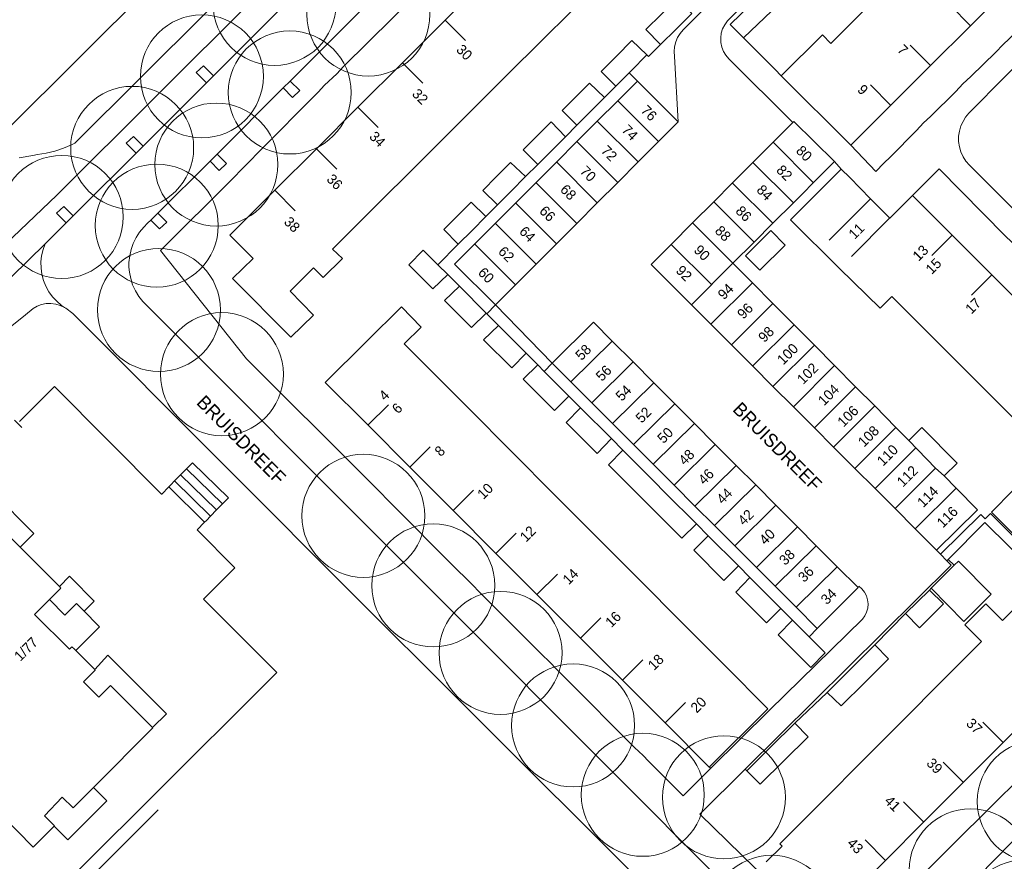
# Model space of a CAD drawing. Header units: metres. Extents: x 134994 to 136506, y 457393 to 459006.
# Tile 130 of 171: x 136176 to 136278, y 457998 to 458085. Entities that reach past the tile are written whole.
import ezdxf
from ezdxf.enums import TextEntityAlignment as Align

# ---------------------------------------------------------------- set-up
doc = ezdxf.new("R2010")
doc.units = ezdxf.units.M
for name, color, linetype, lineweight in [('B-WE-GR-BOOM-S', 250, 'Continuous', 13), ('B-WE-GW_TALUDLIJNEN', 251, 'Continuous', 5), ('B-WE-KG_BEBOUWING', 251, 'Continuous', 20), ('B-WE-KG_BEBOUWING TUSSENMUUR', 251, 'Continuous', 5), ('B-WE-KG_HUISNR', 251, 'Continuous', 5), ('B-WE-KG_ONDERGROND_REST', 251, 'Continuous', 5), ('B-WE-KG_STRAATNAAM', 251, 'Continuous', 5)]:
    doc.layers.add(name, color=color, linetype=linetype, lineweight=lineweight)
doc.styles.add('Styledgn000', font='dgn000.shx')

# ---------------------------------------------------------------- blocks, each defined once
blk = doc.blocks.new('SGR-BOOM_02')
blk.add_circle((0, 0), 6.4)

msp = doc.modelspace()

# ---------------------------------------------------------------- linework, layer by layer
at = {"layer": 'B-WE-GW_TALUDLIJNEN', "flags": 128}
msp.add_lwpolyline([(136267.67, 458193.65), (136285.64, 458176.43), (136256.68, 458147.33), (136181.34, 458072.36), (136180.98, 458072.18), (136180.13, 458071.82), (136179.25, 458071.53), (136178.35, 458071.32), (136177.43, 458071.19), (136176.96, 458071.09), (136175.52, 458070.84)], dxfattribs=at)
at = {"layer": 'B-WE-KG_BEBOUWING'}
msp.add_lwpolyline([(136282.83, 458092.86), (136278.62, 458088.66), (136274.54, 458084.58), (136270.35, 458080.4), (136266.32, 458076.37), (136262.09, 458072.15), (136254.85, 458079.38), (136259.12, 458083.64), (136260.01, 458082.74), (136264.05, 458086.78), (136268.25, 458090.97), (136272.35, 458095.06), (136276.49, 458099.19)], close=True, dxfattribs=at)
at = {"layer": 'B-WE-KG_BEBOUWING', "flags": 128}
for points in [[(136253.92, 458089.02), (136249.54, 458084.69), (136250.93, 458083.3), (136255.33, 458087.55), (136257.69, 458089.83), (136256.23, 458091.3)], [(136242.37, 458085.78), (136244, 458087.37), (136245.53, 458085.85), (136243.9, 458084.23), (136242.27, 458082.61), (136240.75, 458084.18)], [(136237.7, 458081.42), (136239.3, 458083.03), (136240.86, 458081.55), (136239.22, 458079.9), (136239.01, 458079.69), (136237.62, 458078.3), (136236.09, 458079.8)], [(136242.08, 458072.52), (136244.13, 458074.57), (136239.87, 458078.82), (136237.83, 458076.77), (136235.7, 458074.65), (136233.58, 458072.52), (136231.45, 458070.39), (136229.33, 458068.26), (136227.2, 458066.13), (136225.08, 458064), (136222.95, 458061.87), (136220.85, 458059.77), (136225.11, 458055.53), (136227.2, 458057.62), (136229.33, 458059.75), (136231.45, 458061.88), (136233.58, 458064.01), (136235.7, 458066.14), (136237.83, 458068.27), (136239.95, 458070.4)], [(136233.47, 458077.17), (136232.05, 458075.75), (136233.57, 458074.23), (136234.99, 458075.66), (136236.44, 458077.11), (136234.89, 458078.6)], [(136229.43, 458073.11), (136227.98, 458071.66), (136229.5, 458070.15), (136230.95, 458071.6), (136232.38, 458073.03), (136230.88, 458074.57)], [(136268.79, 458032.21), (136270.99, 458030.01), (136275.28, 458034.2), (136273.04, 458036.46), (136271.79, 458037.73), (136273.14, 458039.07), (136269.48, 458042.76), (136268.12, 458041.42), (136266.78, 458042.78), (136264.57, 458045.01), (136262.58, 458047.01), (136260.4, 458049.22), (136258.29, 458051.35), (136257.1, 458052.55), (136256.17, 458053.46), (136253.95, 458055.68), (136251.84, 458057.82), (136249.8, 458059.86), (136252.01, 458062.06), (136253.96, 458064.02), (136256.11, 458066.15), (136257.06, 458067.1), (136258.21, 458068.25), (136260.4, 458070.45), (136256.14, 458074.6), (136256.04, 458074.5), (136253.99, 458072.45), (136251.9, 458070.36), (136249.75, 458068.2), (136247.81, 458066.26), (136245.61, 458064.05), (136243.39, 458061.83), (136241.3, 458059.74), (136245.49, 458055.55), (136247.53, 458053.51), (136249.65, 458051.39), (136251.87, 458049.16), (136253.98, 458047.05), (136256.1, 458044.93), (136258.29, 458042.73), (136260.29, 458040.73), (136262.51, 458038.51), (136264.6, 458036.41), (136266.68, 458034.33)], [(136225.22, 458068.88), (136223.77, 458067.42), (136225.3, 458065.93), (136226.73, 458067.37), (136228.24, 458068.89), (136226.67, 458070.34)], [(136268.51, 458066.92), (136272.7, 458062.73), (136276.8, 458058.63), (136280.99, 458054.43), (136284.97, 458050.46), (136289.16, 458046.26), (136293.35, 458042.07), (136297.34, 458038.08), (136301.55, 458033.86), (136295.23, 458027.54), (136291.01, 458031.76), (136287.06, 458035.7), (136282.83, 458039.93), (136278.61, 458044.15), (136274.7, 458048.06), (136270.44, 458052.31), (136266.36, 458056.39), (136265.15, 458055.18), (136260.9, 458059.31), (136255.8, 458064.37), (136261.07, 458069.66), (136261.97, 458068.77), (136264.13, 458066.58), (136266.15, 458064.54)], [(136221.14, 458064.79), (136219.72, 458063.36), (136221.23, 458061.85), (136222.66, 458063.28), (136224.08, 458064.71), (136222.57, 458066.22)], [(136220.13, 458058.68), (136218.59, 458057.19), (136216.08, 458059.7), (136217.58, 458061.21), (136219.09, 458059.71)], [(136224.12, 458054.68), (136222.61, 458053.16), (136219.81, 458055.97), (136221.34, 458057.47)], [(136244.47, 458022.52), (136248.89, 458018.08), (136253.46, 458013.5), (136247.34, 458007.44), (136242.75, 458012.03), (136238.31, 458016.48), (136233.96, 458020.84), (136229.41, 458025.4), (136225.07, 458029.74), (136220.69, 458034.14), (136216.2, 458038.64), (136211.84, 458043), (136207.39, 458047.46), (136211.69, 458051.73), (136215.31, 458055.32), (136217.38, 458053.22), (136215.61, 458051.49), (136218.04, 458049.05), (136222.28, 458044.79), (136226.85, 458040.21), (136231.26, 458035.78), (136235.63, 458031.4), (136240.09, 458026.91)], [(136228.3, 458050.5), (136226.79, 458048.97), (136223.86, 458051.91), (136225.41, 458053.39)], [(136260.67, 458028.28), (136262.83, 458026.12), (136258.57, 458021.87), (136256.39, 458024.06), (136254.2, 458026.25), (136252.25, 458028.21), (136250, 458030.46), (136247.89, 458032.57), (136245.85, 458034.6), (136243.68, 458036.78), (136241.5, 458038.96), (136239.47, 458040.99), (136237.29, 458043.18), (136235.12, 458045.35), (136232.93, 458047.54), (136231.01, 458049.46), (136235.29, 458053.72), (136237.23, 458051.77), (136239.42, 458049.59), (136241.58, 458047.41), (136243.76, 458045.23), (136245.8, 458043.19), (136247.97, 458041.01), (136250.15, 458038.83), (136252.18, 458036.79), (136254.29, 458034.68), (136256.53, 458032.43), (136258.49, 458030.47)], [(136229.51, 458049.29), (136230.18, 458048.61), (136232.74, 458046.04), (136231.23, 458044.53), (136227.97, 458047.79)], [(136237.17, 458041.61), (136235.67, 458040.08), (136232.46, 458043.3), (136233.96, 458044.83)], [(136246.02, 458032.74), (136244.48, 458031.26), (136241.31, 458034.43), (136240.07, 458035.68), (136236.85, 458038.9), (136238.36, 458040.41), (136241.56, 458037.21), (136242.81, 458035.95)], [(136280.85, 458029.88), (136278.35, 458032.33), (136276.71, 458033.95), (136278.99, 458036.26), (136283.12, 458032.18), (136282.22, 458031.27), (136284.73, 458028.79), (136283.36, 458027.43)], [(136250.39, 458028.36), (136248.88, 458026.85), (136245.73, 458030), (136247.25, 458031.51)], [(136270.44, 458026.04), (136272.85, 458028.43), (136273.29, 458028.86), (136276.69, 458025.43), (136273.83, 458022.6)], [(136254.81, 458023.93), (136253.3, 458022.43), (136250.1, 458025.63), (136251.58, 458027.17)], [(136267.78, 458023.4), (136270.26, 458025.84), (136271.73, 458024.43), (136269.23, 458021.93)], [(136257.74, 458021), (136259.42, 458019.32), (136257.91, 458017.81), (136254.53, 458021.2), (136256.02, 458022.73)], [(136262.11, 458017.68), (136264.57, 458020.14), (136266, 458018.69), (136263.54, 458016.25), (136261.07, 458013.81), (136259.63, 458015.2)], [(136253.76, 458009.54), (136256.25, 458012.02), (136257.64, 458010.58), (136255.14, 458008.12), (136252.64, 458005.67), (136251.26, 458007.05)]]:
    msp.add_lwpolyline(points, close=True, dxfattribs=at)
for points in [[(136224.28, 458089.57), (136219.86, 458085.16), (136215.42, 458080.71), (136210.89, 458076.19), (136206.48, 458071.78), (136202.14, 458067.45), (136197.45, 458062.77), (136199.88, 458060.34), (136197.74, 458058.28), (136203.81, 458052.16), (136206.15, 458054.47), (136203.75, 458056.96), (136206.17, 458059.37), (136207.17, 458058.37), (136209.18, 458060.35), (136208.14, 458061.34), (136212.49, 458065.67), (136216.99, 458070.15), (136221.49, 458074.64), (136225.88, 458079), (136230.39, 458083.49), (136234.61, 458087.7)], [(136251.12, 458060.64), (136253.76, 458063.26), (136255.26, 458061.75), (136252.61, 458059.13), (136251.12, 458060.64)], [(136171.4, 458034.56), (136175.62, 458030.33), (136179.71, 458026.23)], [(136182.28, 458023.65), (136181.49, 458024.45), (136180.28, 458023.25), (136178.67, 458024.87), (136179.87, 458026.07), (136179.71, 458026.23), (136180.77, 458027.29), (136180.95, 458027.12), (136183.35, 458024.71), (136182.28, 458023.65), (136183.74, 458022.18), (136183.89, 458022.03), (136181.42, 458019.56), (136181.25, 458019.73), (136181.02, 458019.96), (136180.77, 458019.69), (136177.14, 458023.33), (136178.67, 458024.87)], [(136253.27, 457997.57), (136254.94, 457999.22), (136254.7, 457999.46), (136259.33, 458004.1), (136263.27, 458008.04), (136267.53, 458012.32), (136271.56, 458016.36), (136275.69, 458020.51), (136273.95, 458022.25), (136276.12, 458024.43), (136277.87, 458022.69), (136279.83, 458024.66), (136279.91, 458024.57), (136281.94, 458026.61), (136287.41, 458021.15), (136285.36, 458019.12), (136286.2, 458018.27), (136282.07, 458014.13), (136277.9, 458009.95), (136273.84, 458005.89), (136269.69, 458001.74), (136265.69, 457997.73), (136261.39, 457993.43)], [(136181.42, 458019.56), (136183.39, 458017.58), (136183.44, 458017.52), (136182.21, 458016.32), (136183.83, 458014.71), (136185.04, 458015.93), (136189.4, 458011.56), (136189.44, 458011.52), (136183.26, 458005.32), (136181.14, 458003.19), (136180, 458004.32), (136178.18, 458002.36), (136179.21, 458001.33), (136179.16, 458001.28), (136176.99, 457999.11), (136168.78, 458007.46)], [(136189.4, 458011.56), (136190.87, 458012.96), (136184.74, 458019.07), (136183.39, 458017.58)], [(136179.16, 458001.28), (136180.59, 457999.87), (136184.65, 458003.93), (136183.26, 458005.32)]]:
    msp.add_lwpolyline(points, dxfattribs=at)
at = {"layer": 'B-WE-KG_BEBOUWING'}
msp.add_lwpolyline([(136171.4, 458034.56), (136172.83, 458035.98), (136177.05, 458031.75), (136175.62, 458030.33)], dxfattribs=at)
at = {"layer": 'B-WE-KG_BEBOUWING TUSSENMUUR'}
for p, q in [((136274.54, 458084.58), (136272.42, 458086.7)), ((136274.54, 458084.58), (136272.42, 458086.7)), ((136274.54, 458084.58), (136272.42, 458086.7)), ((136219.86, 458085.16), (136221.98, 458083.03)), ((136219.86, 458085.16), (136221.98, 458083.03)), ((136219.86, 458085.16), (136221.98, 458083.03)), ((136270.39, 458080.43), (136268.27, 458082.56)), ((136270.39, 458080.43), (136268.27, 458082.56)), ((136270.39, 458080.43), (136268.27, 458082.56)), ((136215.42, 458080.71), (136217.54, 458078.59)), ((136215.42, 458080.71), (136217.54, 458078.59)), ((136215.42, 458080.71), (136217.54, 458078.59)), ((136266.24, 458076.29), (136264.12, 458078.42)), ((136266.24, 458076.29), (136264.12, 458078.42)), ((136266.24, 458076.29), (136264.12, 458078.42)), ((136237.83, 458076.77), (136242.08, 458072.52)), ((136237.83, 458076.77), (136242.08, 458072.52)), ((136237.83, 458076.77), (136242.08, 458072.52)), ((136210.78, 458076.09), (136212.9, 458073.97)), ((136210.78, 458076.09), (136212.9, 458073.97)), ((136210.78, 458076.09), (136212.9, 458073.97)), ((136235.7, 458074.65), (136239.95, 458070.4)), ((136235.7, 458074.65), (136239.95, 458070.4)), ((136235.7, 458074.65), (136239.95, 458070.4)), ((136233.58, 458072.52), (136237.83, 458068.27)), ((136233.58, 458072.52), (136237.83, 458068.27)), ((136233.58, 458072.52), (136237.83, 458068.27)), ((136206.48, 458071.78), (136208.6, 458069.66)), ((136206.48, 458071.78), (136208.6, 458069.66)), ((136206.48, 458071.78), (136208.6, 458069.66)), ((136253.99, 458072.45), (136258.2, 458068.24)), ((136253.99, 458072.45), (136258.2, 458068.24)), ((136253.99, 458072.45), (136258.2, 458068.24)), ((136231.47, 458070.37), (136235.66, 458066.18)), ((136231.47, 458070.37), (136235.66, 458066.18)), ((136231.47, 458070.37), (136235.66, 458066.18)), ((136251.9, 458070.36), (136256.1, 458066.16)), ((136251.9, 458070.36), (136256.1, 458066.16)), ((136251.9, 458070.36), (136256.1, 458066.16)), ((136202.14, 458067.45), (136204.26, 458065.33)), ((136202.14, 458067.45), (136204.26, 458065.33)), ((136202.14, 458067.45), (136204.26, 458065.33)), ((136229.34, 458068.24), (136233.58, 458064.01)), ((136229.34, 458068.24), (136233.58, 458064.01)), ((136229.34, 458068.24), (136233.58, 458064.01)), ((136249.76, 458068.2), (136253.96, 458064.02)), ((136249.76, 458068.2), (136253.96, 458064.02)), ((136249.76, 458068.2), (136253.96, 458064.02)), ((136259.83, 458062.26), (136264.13, 458066.58)), ((136259.83, 458062.26), (136264.13, 458066.58)), ((136259.83, 458062.26), (136264.13, 458066.58)), ((136227.21, 458066.11), (136231.45, 458061.88)), ((136227.21, 458066.11), (136231.45, 458061.88)), ((136227.21, 458066.11), (136231.45, 458061.88)), ((136247.81, 458066.26), (136252.01, 458062.06)), ((136247.81, 458066.26), (136252.01, 458062.06)), ((136247.81, 458066.26), (136252.01, 458062.06)), ((136266.12, 458064.57), (136262.17, 458060.58)), ((136266.12, 458064.57), (136262.17, 458060.58)), ((136266.12, 458064.57), (136262.17, 458060.58)), ((136225.09, 458063.99), (136229.33, 458059.75)), ((136225.09, 458063.99), (136229.33, 458059.75)), ((136225.09, 458063.99), (136229.33, 458059.75)), ((136245.61, 458064.05), (136249.8, 458059.86)), ((136245.61, 458064.05), (136249.8, 458059.86)), ((136245.61, 458064.05), (136249.8, 458059.86)), ((136272.64, 458062.79), (136270.52, 458060.67)), ((136272.64, 458062.79), (136270.52, 458060.67)), ((136272.64, 458062.79), (136270.52, 458060.67)), ((136222.96, 458061.86), (136227.2, 458057.62)), ((136222.96, 458061.86), (136227.2, 458057.62)), ((136222.96, 458061.86), (136227.2, 458057.62)), ((136243.4, 458061.83), (136247.58, 458057.64)), ((136243.4, 458061.83), (136247.58, 458057.64)), ((136243.4, 458061.83), (136247.58, 458057.64)), ((136249.8, 458059.86), (136245.49, 458055.55)), ((136249.8, 458059.86), (136245.49, 458055.55)), ((136249.8, 458059.86), (136245.49, 458055.55)), ((136276.77, 458058.66), (136274.65, 458056.54)), ((136276.77, 458058.66), (136274.65, 458056.54)), ((136276.77, 458058.66), (136274.65, 458056.54)), ((136247.53, 458053.51), (136251.84, 458057.82)), ((136247.53, 458053.51), (136251.84, 458057.82)), ((136247.53, 458053.51), (136251.84, 458057.82)), ((136249.65, 458051.39), (136253.95, 458055.68)), ((136249.65, 458051.39), (136253.95, 458055.68)), ((136249.65, 458051.39), (136253.95, 458055.68)), ((136251.86, 458049.16), (136256.17, 458053.46)), ((136251.86, 458049.16), (136256.17, 458053.46)), ((136251.86, 458049.16), (136256.17, 458053.46)), ((136232.93, 458047.54), (136237.23, 458051.77)), ((136232.93, 458047.54), (136237.23, 458051.77)), ((136232.93, 458047.54), (136237.23, 458051.77)), ((136253.98, 458047.05), (136258.29, 458051.35)), ((136253.98, 458047.05), (136258.29, 458051.35)), ((136253.98, 458047.05), (136258.29, 458051.35)), ((136235.12, 458045.35), (136239.42, 458049.59)), ((136235.12, 458045.35), (136239.42, 458049.59)), ((136235.12, 458045.35), (136239.42, 458049.59)), ((136256.1, 458044.93), (136260.4, 458049.22)), ((136256.1, 458044.93), (136260.4, 458049.22)), ((136256.1, 458044.93), (136260.4, 458049.22)), ((136237.29, 458043.18), (136241.58, 458047.41)), ((136237.29, 458043.18), (136241.58, 458047.41)), ((136237.29, 458043.18), (136241.58, 458047.41)), ((136258.29, 458042.73), (136262.58, 458047.01)), ((136258.29, 458042.73), (136262.58, 458047.01)), ((136258.29, 458042.73), (136262.58, 458047.01)), ((136211.83, 458043.01), (136213.95, 458045.13)), ((136211.83, 458043.01), (136213.95, 458045.13)), ((136211.83, 458043.01), (136213.95, 458045.13)), ((136239.47, 458040.99), (136243.76, 458045.23)), ((136239.47, 458040.99), (136243.76, 458045.23)), ((136239.47, 458040.99), (136243.76, 458045.23)), ((136260.29, 458040.73), (136264.57, 458045.01)), ((136260.29, 458040.73), (136264.57, 458045.01)), ((136260.29, 458040.73), (136264.57, 458045.01)), ((136241.5, 458038.96), (136245.8, 458043.19)), ((136241.5, 458038.96), (136245.8, 458043.19)), ((136241.5, 458038.96), (136245.8, 458043.19)), ((136262.51, 458038.51), (136266.78, 458042.78)), ((136262.51, 458038.51), (136266.78, 458042.78)), ((136262.51, 458038.51), (136266.78, 458042.78)), ((136216.2, 458038.64), (136218.32, 458040.76)), ((136216.2, 458038.64), (136218.32, 458040.76)), ((136216.2, 458038.64), (136218.32, 458040.76)), ((136243.68, 458036.78), (136247.97, 458041.01)), ((136243.68, 458036.78), (136247.97, 458041.01)), ((136243.68, 458036.78), (136247.97, 458041.01)), ((136264.6, 458036.41), (136268.86, 458040.66)), ((136264.6, 458036.41), (136268.86, 458040.66)), ((136264.6, 458036.41), (136268.86, 458040.66)), ((136245.85, 458034.6), (136250.15, 458038.83)), ((136245.85, 458034.6), (136250.15, 458038.83)), ((136245.85, 458034.6), (136250.15, 458038.83)), ((136266.68, 458034.33), (136270.89, 458038.53)), ((136266.68, 458034.33), (136270.89, 458038.53)), ((136266.68, 458034.33), (136270.89, 458038.53)), ((136247.89, 458032.57), (136252.18, 458036.79)), ((136247.89, 458032.57), (136252.18, 458036.79)), ((136247.89, 458032.57), (136252.18, 458036.79)), ((136220.71, 458034.12), (136222.83, 458036.24)), ((136220.71, 458034.12), (136222.83, 458036.24)), ((136220.71, 458034.12), (136222.83, 458036.24)), ((136268.79, 458032.21), (136273.04, 458036.46)), ((136268.79, 458032.21), (136273.04, 458036.46)), ((136268.79, 458032.21), (136273.04, 458036.46)), ((136250, 458030.46), (136254.29, 458034.68)), ((136250, 458030.46), (136254.29, 458034.68)), ((136250, 458030.46), (136254.29, 458034.68)), ((136225.14, 458029.67), (136227.27, 458031.79)), ((136225.14, 458029.67), (136227.27, 458031.79)), ((136225.14, 458029.67), (136227.27, 458031.79)), ((136252.25, 458028.21), (136256.53, 458032.43)), ((136252.25, 458028.21), (136256.53, 458032.43)), ((136252.25, 458028.21), (136256.53, 458032.43)), ((136254.2, 458026.25), (136258.49, 458030.47)), ((136254.2, 458026.25), (136258.49, 458030.47)), ((136254.2, 458026.25), (136258.49, 458030.47)), ((136229.41, 458025.4), (136231.54, 458027.52)), ((136229.41, 458025.4), (136231.54, 458027.52)), ((136229.41, 458025.4), (136231.54, 458027.52)), ((136256.39, 458024.06), (136260.67, 458028.28)), ((136256.39, 458024.06), (136260.67, 458028.28)), ((136256.39, 458024.06), (136260.67, 458028.28)), ((136233.96, 458020.84), (136236.08, 458022.96)), ((136233.96, 458020.84), (136236.08, 458022.96)), ((136233.96, 458020.84), (136236.08, 458022.96)), ((136238.31, 458016.48), (136240.44, 458018.6)), ((136238.31, 458016.48), (136240.44, 458018.6)), ((136238.31, 458016.48), (136240.44, 458018.6)), ((136242.75, 458012.03), (136244.87, 458014.15)), ((136242.75, 458012.03), (136244.87, 458014.15)), ((136242.75, 458012.03), (136244.87, 458014.15)), ((136277.94, 458009.98), (136275.82, 458012.1)), ((136277.94, 458009.98), (136275.82, 458012.1)), ((136277.94, 458009.98), (136275.82, 458012.1)), ((136273.8, 458005.84), (136271.68, 458007.96)), ((136273.8, 458005.84), (136271.68, 458007.96)), ((136273.8, 458005.84), (136271.68, 458007.96)), ((136269.67, 458001.69), (136267.55, 458003.81)), ((136269.67, 458001.69), (136267.55, 458003.81)), ((136269.67, 458001.69), (136267.55, 458003.81)), ((136265.69, 457997.73), (136263.57, 457999.86)), ((136265.69, 457997.73), (136263.57, 457999.86)), ((136265.69, 457997.73), (136263.57, 457999.86))]:
    msp.add_line(p, q, dxfattribs=at)
at = {"layer": 'B-WE-KG_BEBOUWING TUSSENMUUR', "flags": 128}
msp.add_lwpolyline([(136271.78, 458037.73), (136270.89, 458038.53), (136268.12, 458041.42)], dxfattribs=at)
msp.add_lwpolyline([(136271.78, 458037.73), (136270.89, 458038.53), (136268.12, 458041.42)], dxfattribs=at)
msp.add_lwpolyline([(136271.78, 458037.73), (136270.89, 458038.53), (136268.12, 458041.42)], dxfattribs=at)
at = {"layer": 'B-WE-KG_ONDERGROND_REST'}
for p, q in [((136236.01, 458123.36), (136179.45, 458066.93)), ((136193.96, 458079.71), (136194.71, 458080.41)), ((136195.04, 458078.64), (136193.96, 458079.71)), ((136194.71, 458080.41), (136195.76, 458079.37)), ((136239.87, 458078.82), (136239.01, 458079.69)), ((136203.72, 458078.82), (136204.73, 458077.82)), ((136203.98, 458077.12), (136203, 458078.1)), ((136204.73, 458077.82), (136203.98, 458077.12)), ((136236.44, 458077.11), (136237.62, 458078.3)), ((136232.38, 458073.03), (136233.57, 458074.23)), ((136186.68, 458072.35), (136187.43, 458073.05)), ((136187.7, 458071.33), (136186.68, 458072.35)), ((136196.36, 458069.53), (136195.39, 458070.5)), ((136196.12, 458071.22), (136197.11, 458070.23)), ((136197.11, 458070.23), (136196.36, 458069.53)), ((136228.24, 458068.89), (136229.5, 458070.15)), ((136261.07, 458069.66), (136260.4, 458070.45)), ((136179.45, 458066.93), (136172.5, 458060.33)), ((136179.42, 458065.07), (136180.18, 458065.77)), ((136180.18, 458065.77), (136181.15, 458064.79)), ((136224.08, 458064.71), (136225.3, 458065.93)), ((136180.43, 458064.07), (136179.42, 458065.07)), ((136190.14, 458063.44), (136189.23, 458064.34)), ((136190.89, 458064.14), (136190.14, 458063.44)), ((136219.09, 458059.71), (136221.23, 458061.85)), ((136221.34, 458057.47), (136220.13, 458058.68)), ((136180.26, 458055.27), (136180.39, 458055.19)), ((136225.11, 458055.53), (136224.2, 458054.6)), ((136231.01, 458049.46), (136225.11, 458055.53)), ((136229.51, 458049.29), (136228.3, 458050.5)), ((136231.01, 458049.46), (136230.18, 458048.61)), ((136233.96, 458044.83), (136232.74, 458046.04)), ((136175.81, 458042.78), (136175.04, 458043.54)), ((136238.36, 458040.41), (136237.17, 458041.61)), ((136193.56, 458039.11), (136197.31, 458035.45)), ((136196.07, 458034.19), (136192.33, 458037.84)), ((136196.69, 458034.82), (136192.95, 458038.48)), ((136195.45, 458033.55), (136191.71, 458037.21)), ((136191.09, 458036.58), (136194.83, 458032.92)), ((136247.25, 458031.51), (136246.02, 458032.74)), ((136194.05, 458032.12), (136197.98, 458028.18)), ((136271.4, 458029.58), (136272.07, 458028.9)), ((136197.98, 458028.18), (136194.71, 458024.92)), ((136251.58, 458027.17), (136250.39, 458028.36)), ((136270.26, 458025.84), (136270.44, 458026.04)), ((136256.02, 458022.73), (136254.81, 458023.93)), ((136267.78, 458023.4), (136264.57, 458020.14)), ((136258.57, 458021.87), (136257.74, 458021)), ((136224.32, 458011.4), (136220.09, 458015.61)), ((136259.63, 458015.2), (136256.25, 458012.02)), ((136247.53, 458007.34), (136247.34, 458007.44)), ((136251.26, 458007.05), (136251.1, 458007.22)), ((136189.98, 458002.98), (136176.92, 457989.94)), ((136241.69, 458002.52), (136244.06, 458000.13))]:
    msp.add_line(p, q, dxfattribs=at)
at = {"layer": 'B-WE-KG_ONDERGROND_REST', "flags": 128}
for points in [[(136162.84, 458077.31), (136172.24, 458073.34), (136172.62, 458073.24), (136173.01, 458073.22), (136173.4, 458073.28), (136173.77, 458073.42), (136174.1, 458073.63), (136174.23, 458073.74), (136256.56, 458155.72), (136278.29, 458177.65)], [(136267.76, 458107.94), (136268.08, 458107.66), (136244.65, 458084.16), (136244.32, 458083.78), (136244.05, 458083.35), (136243.86, 458082.89), (136243.74, 458082.39), (136243.69, 458081.89), (136243.73, 458081.38), (136244.13, 458074.57)], [(136270.26, 458105.35), (136269.91, 458105.75), (136249.48, 458085.32), (136249.24, 458085.07), (136248.96, 458084.68), (136248.74, 458084.25), (136248.6, 458083.79), (136248.54, 458083.31), (136248.55, 458082.83), (136248.65, 458082.36), (136248.82, 458081.91), (136249.06, 458081.5), (136249.37, 458081.13), (136256.04, 458074.5)], [(136262.09, 458072.15), (136264.68, 458069.42), (136265.52, 458070.28), (136266.2, 458070.93), (136268.93, 458073.68), (136269.64, 458074.48), (136270.39, 458075.13), (136273.01, 458077.73), (136273.74, 458078.53), (136274.56, 458079.29), (136277.17, 458081.82), (136277.91, 458082.59), (136278.6, 458083.25), (136285.57, 458090.11), (136282.83, 458092.86)], [(136247.53, 458007.34), (136244.63, 458004.46), (136241.04, 458008.04), (136240.47, 458008.63), (136239.58, 458009.49), (136232.44, 458016.61), (136231.27, 458017.8), (136230.92, 458018.19), (136229.72, 458019.36), (136223.65, 458025.43), (136222.51, 458026.62), (136222.16, 458026.94), (136220.98, 458028.09), (136214.17, 458034.93), (136212.82, 458036.33), (136205.92, 458043.21), (136204.81, 458044.29), (136199.2, 458049.92), (136190.25, 458061.19), (136197.81, 458068.72), (136198.73, 458069.68), (136199.51, 458070.45), (136200.44, 458071.42), (136206.66, 458077.66), (136207.32, 458078.39), (136208.58, 458079.58), (136209.3, 458080.34), (136216.97, 458087.96)], [(136307.4, 458037.04), (136274.42, 458070.06), (136274.06, 458070.48), (136273.76, 458070.94), (136273.53, 458071.45), (136273.38, 458071.98), (136273.3, 458072.52), (136273.3, 458073.08), (136273.38, 458073.62), (136273.54, 458074.15), (136273.76, 458074.61), (136274.03, 458075.06), (136274.37, 458075.47), (136285.92, 458087.12)], [(136195.76, 458079.37), (136202.56, 458086.16)], [(136203.72, 458078.82), (136211.12, 458086.21)], [(136250.93, 458083.3), (136254.22, 458080.02), (136254.85, 458079.38)], [(136242.27, 458082.61), (136241.02, 458081.37), (136240.86, 458081.55)], [(136195.04, 458078.64), (136195.76, 458079.37)], [(136203, 458078.1), (136203.72, 458078.82)], [(136188.43, 458072.05), (136195.04, 458078.64)], [(136196.12, 458071.22), (136203, 458078.1)], [(136187.43, 458073.05), (136188.43, 458072.05)], [(136181.15, 458064.79), (136188.43, 458072.05)], [(136189.96, 458065.07), (136195.39, 458070.5)], [(136195.39, 458070.5), (136196.12, 458071.22)], [(136291.89, 458018.54), (136298.22, 458024.85), (136306.12, 458034.75), (136303.49, 458037.39), (136302.82, 458038.1), (136300.08, 458040.79), (136300.07, 458040.84), (136299.44, 458041.5), (136298.72, 458042.19), (136295.3, 458045.57), (136294.53, 458046.3), (136290.48, 458050.37), (136287.07, 458053.71), (136286.41, 458054.45), (136282.99, 458057.88), (136282.27, 458058.65), (136278.85, 458062.05), (136278.13, 458062.73), (136271.28, 458069.69), (136268.51, 458066.92)], [(136180.43, 458064.07), (136181.15, 458064.79)], [(136241.69, 458002.52), (136188.87, 458055.4), (136188.4, 458055.88), (136187.98, 458056.41), (136187.63, 458056.99), (136187.34, 458057.61), (136187.14, 458058.26), (136187.01, 458058.93), (136186.96, 458059.45), (136186.96, 458059.95), (136187.03, 458060.62), (136187.18, 458061.28), (136187.4, 458061.92), (136187.7, 458062.53), (136188.07, 458063.1), (136188.51, 458063.63), (136188.9, 458064.02), (136189.23, 458064.34)], [(136189.23, 458064.34), (136189.96, 458065.07)], [(136189.96, 458065.07), (136190.89, 458064.14)], [(136178.25, 458061.89), (136180.43, 458064.07)], [(136174.73, 458058.46), (136178.25, 458061.89)], [(136178.25, 458061.89), (136178.02, 458061.28), (136177.87, 458060.65), (136177.8, 458060), (136177.81, 458059.35), (136177.9, 458058.71), (136178.07, 458058.08), (136178.31, 458057.47), (136178.62, 458056.9), (136179.01, 458056.38), (136179.45, 458055.9), (136179.95, 458055.48), (136180.26, 458055.27)], [(136175.82, 458054.18), (136176.77, 458054.99), (136176.97, 458055.14), (136177.4, 458055.39), (136177.86, 458055.56), (136178.35, 458055.66), (136178.84, 458055.68), (136179.34, 458055.62), (136179.81, 458055.48), (136180.26, 458055.27)], [(136180.39, 458055.19), (136180.33, 458055.23), (136180.26, 458055.27)], [(136220.09, 458015.61), (136211.54, 458024.15), (136181.11, 458054.64), (136180.39, 458055.19)], [(136175.82, 458054.18), (136174.63, 458053.23), (136173.39, 458052.35), (136172.11, 458051.54), (136170.79, 458050.8), (136169.43, 458050.13), (136168.04, 458049.53), (136166.62, 458049), (136165.17, 458048.55), (136163.7, 458048.18), (136162.21, 458047.88), (136160.71, 458047.66), (136159.2, 458047.53), (136157.68, 458047.47), (136156.17, 458047.49), (136154.65, 458047.59), (136154.36, 458047.62), (136152.7, 458047.66), (136151.9, 458047.57), (136151.12, 458047.4), (136151.09, 458047.39)], [(136224.2, 458054.6), (136224.12, 458054.68)], [(136225.41, 458053.39), (136224.2, 458054.6)], [(136179.2, 458047.02), (136175.61, 458043.43)], [(136179.2, 458047.02), (136190.34, 458035.84)], [(136175.61, 458043.43), (136175.58, 458043.41)], [(136192.95, 458038.48), (136193.56, 458039.11)], [(136191.71, 458037.21), (136192.33, 458037.84)], [(136192.33, 458037.84), (136192.95, 458038.48)], [(136191.09, 458036.58), (136191.32, 458036.81)], [(136191.32, 458036.81), (136191.71, 458037.21)], [(136190.34, 458035.84), (136190.36, 458035.83)], [(136190.36, 458035.83), (136191.09, 458036.58)], [(136196.69, 458034.82), (136196.07, 458034.19)], [(136197.31, 458035.45), (136196.69, 458034.82)], [(136196.07, 458034.19), (136195.45, 458033.55)], [(136270.99, 458030.01), (136271.4, 458029.58), (136275.63, 458033.72), (136276.07, 458033.28), (136276.62, 458033.82), (136291.89, 458018.54)], [(136194.83, 458032.92), (136194.05, 458032.12)], [(136195.02, 458033.11), (136194.83, 458032.92)], [(136195.45, 458033.55), (136195.02, 458033.11)], [(136272.22, 458029.05), (136276.02, 458032.89), (136291.33, 458017.81)], [(136251.1, 458007.22), (136272.51, 458028.44), (136272.07, 458028.9), (136272.22, 458029.05)], [(136272.85, 458028.43), (136272.22, 458029.05)], [(136262.83, 458026.12), (136262.9, 458026.26), (136262.92, 458026.25), (136263.24, 458025.97), (136263.51, 458025.63), (136263.71, 458025.24), (136263.83, 458024.83), (136263.88, 458024.41), (136263.84, 458023.98), (136263.73, 458023.56), (136263.54, 458023.18), (136263.29, 458022.83), (136253.61, 458013.35), (136247.53, 458007.34)], [(136194.71, 458024.92), (136202.36, 458017.28)], [(136202.36, 458017.28), (136188.98, 458003.96)], [(136291.33, 458017.81), (136289.02, 458015.71), (136281.44, 458008.01), (136277.21, 458003.85), (136262.17, 457988.92), (136256.68, 457993.15), (136252.12, 457996.93), (136246.38, 458002.55), (136251.1, 458007.22)], [(136224.32, 458011.4), (136238.72, 457997.01), (136252.93, 457982.75), (136267.01, 457968.73), (136294.35, 457941.32)], [(136273.6, 457994.29), (136290.98, 458011.99)], [(136188.98, 458003.96), (136176.89, 457991.92)], [(136244.06, 458000.13), (136250.85, 457993.31)]]:
    msp.add_lwpolyline(points, dxfattribs=at)

# ---------------------------------------------------------------- block references
at = {"layer": 'B-WE-GR-BOOM-S'}
for p in [(136202.11, 458086.85), (136211.87, 458085.74), (136194.55, 458079.31), (136203.69, 458077.63), (136187.29, 458071.87), (136196.05, 458070.13), (136179.96, 458064.68), (136189.85, 458063.78), (136190.08, 458055), (136196.63, 458048.32), (136211.35, 458033.58), (136218.63, 458026.34), (136225.63, 458019.32), (136233.18, 458011.77), (136240.43, 458004.55), (136248.88, 458004.29), (136281.64, 458003.85), (136274.56, 457996.7), (136253.84, 457991.86), (136280.14, 457991.36)]:
    msp.add_blockref('SGR-BOOM_02', p, dxfattribs=at)

# ---------------------------------------------------------------- texts
at = {"layer": 'B-WE-KG_HUISNR', "linetype": 'Continuous', "style": 'Styledgn000'}
for s, height, rotation, p in [('30', 1.054, 314.9837, (136221.31, 458082.37)), ('32', 1.054, 314.9837, (136216.71, 458077.77)), ('76', 1.054, 314.9511, (136240.53, 458076.05)), ('34', 1.054, 314.9837, (136212.26, 458073.33)), ('74', 1.054, 314.9511, (136238.54, 458074.02)), ('72', 1.054, 314.9511, (136236.38, 458071.86)), ('80', 1.054, 314.9511, (136256.67, 458071.85)), ('70', 1.054, 314.9511, (136234.19, 458069.73)), ('82', 1.054, 314.9511, (136254.62, 458069.83)), ('36', 1.054, 314.9837, (136207.82, 458068.89)), ('68', 1.054, 314.9511, (136232.13, 458067.81)), ('84', 1.054, 314.9511, (136252.57, 458067.77)), ('66', 1.054, 314.9511, (136229.96, 458065.58)), ('86', 1.054, 314.9511, (136250.38, 458065.58)), ('38', 1.054, 314.9837, (136203.38, 458064.45)), ('64', 1.054, 314.9511, (136227.87, 458063.45)), ('88', 1.054, 314.9511, (136248.23, 458063.52)), ('62', 1.054, 314.9511, (136225.68, 458061.36)), ('90', 1.054, 314.9511, (136246.04, 458061.51)), ('60', 1.054, 314.9511, (136223.58, 458059.17)), ('92', 1.054, 314.9511, (136244.17, 458059.38)), ('94', 1.054, 44.9511, (136248.5, 458056.37)), ('96', 1.054, 44.9511, (136250.52, 458054.35)), ('98', 1.054, 44.9511, (136252.71, 458051.92)), ('58', 1.054, 44.9511, (136233.68, 458050.05)), ('100', 1.054, 44.9511, (136254.67, 458049.59)), ('56', 1.054, 44.9511, (136235.8, 458047.88)), ('102', 1.054, 44.9511, (136256.75, 458047.56)), ('54', 1.054, 44.9511, (136237.87, 458045.81)), ('104', 1.054, 44.9511, (136258.93, 458045.34)), ('4', 1.05, 44.9511, (136213.23, 458045.86)), ('6', 1.05, 44.9511, (136214.59, 458044.5)), ('52', 1.054, 44.9511, (136239.94, 458043.53)), ('106', 1.054, 44.9511, (136260.95, 458043.12)), ('108', 1.054, 44.9511, (136263.09, 458041.04)), ('50', 1.054, 44.9511, (136242.21, 458041.41)), ('8', 1.05, 44.9511, (136219.03, 458040.05)), ('110', 1.054, 44.9511, (136265.06, 458039.06)), ('48', 1.054, 44.9511, (136244.43, 458039.13)), ('112', 1.054, 44.9511, (136267.13, 458036.88)), ('46', 1.054, 44.9511, (136246.45, 458037.11)), ('10', 1.054, 44.9511, (136223.47, 458035.6)), ('114', 1.054, 44.9511, (136269.25, 458034.74)), ('44', 1.054, 44.9511, (136248.37, 458035.09)), ('42', 1.054, 44.9511, (136250.59, 458032.87)), ('116', 1.054, 44.9511, (136271.29, 458032.63)), ('12', 1.054, 44.9511, (136227.91, 458031.16)), ('40', 1.054, 44.9511, (136252.81, 458030.85)), ('38', 1.054, 44.9511, (136254.88, 458028.73)), ('14', 1.054, 44.9511, (136232.35, 458026.71)), ('36', 1.054, 44.9511, (136256.85, 458026.96)), ('34', 1.054, 44.9511, (136259.22, 458024.64)), ('16', 1.054, 44.9511, (136236.79, 458022.26)), ('18', 1.054, 44.9511, (136241.23, 458017.81)), ('20', 1.054, 44.9511, (136245.67, 458013.37))]:
    msp.add_text(s, height=height, rotation=rotation, dxfattribs=at).set_placement(p, align=Align.MIDDLE_LEFT)
for s, height, rotation, p in [('7', 1.05, 314.9511, (136267.76, 458081.79)), ('9', 1.05, 314.9511, (136263.61, 458077.65)), ('11', 1.054, 44.9511, (136263.22, 458063.77)), ('13', 1.054, 44.9511, (136269.88, 458061.49)), ('15', 1.054, 44.9511, (136271.24, 458060.12)), ('17', 1.054, 44.9511, (136275.37, 458055.98)), ('1/77', 1.054, 44.9513, (136177.21, 458020.68)), ('37', 1.054, 314.9918, (136275.49, 458011.15)), ('39', 1.054, 314.9918, (136271.36, 458007.01)), ('41', 1.054, 314.9918, (136266.99, 458003.09)), ('43', 1.054, 314.9918, (136263.11, 457998.69))]:
    msp.add_text(s, height=height, rotation=rotation, dxfattribs=at).set_placement(p, align=Align.MIDDLE_RIGHT)
at = {"layer": 'B-WE-KG_STRAATNAAM', "style": 'Styledgn000'}
for s, rotation, p in [('BRUISDREEF', 314.9749, (136193.89, 458045.26)), ('BRUISDREEF', 314.9749, (136193.89, 458045.26)), ('BRUISDREEF', 314.9749, (136193.89, 458045.26)), ('BRUISDREEF', 314.9319, (136249.68, 458044.56)), ('BRUISDREEF', 314.9319, (136249.68, 458044.56)), ('BRUISDREEF', 314.9319, (136249.68, 458044.56)), ('HILDEBRANDDREEF', 45.2052, (136269.15, 457984.93)), ('HILDEBRANDDREEF', 45.2052, (136269.15, 457984.93)), ('HILDEBRANDDREEF', 45.2052, (136269.15, 457984.93))]:
    msp.add_text(s, height=1.4, rotation=rotation, dxfattribs=at).set_placement(p)

doc.saveas('drawing.dxf')
